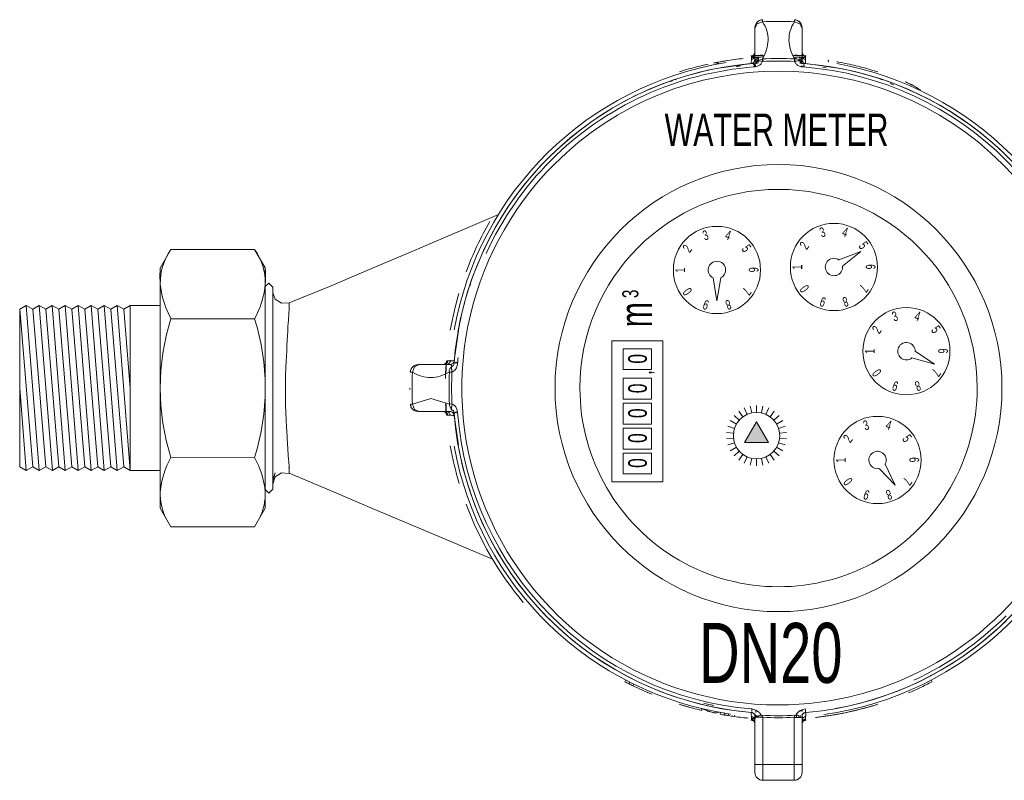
# Model space of a CAD drawing. Header units: millimetres. Extents: x 2339 to 23224, y 1509 to 18979.
# Tile 119 of 124: x 18586 to 18725, y 14653 to 14761. Entities that reach past the tile are written whole.
import ezdxf

# ---------------------------------------------------------------- set-up
doc = ezdxf.new("R2010")
doc.units = ezdxf.units.MM
doc.set_wipeout_variables(frame=1)
doc.layers.get('0').update_dxf_attribs({"lineweight": 0})
doc.styles.add('DISOCP', font='disocp.shx', dxfattribs={"width": 0.6})

# ---------------------------------------------------------------- blocks, each defined once
blk = doc.blocks.new('*U338')
blk.add_line((0, -0.45), (0, 0.45))
blk = doc.blocks.new('*U339')
at = {"lineweight": -2}
for p, rotation in [((-3.51, -2.73), 12.00000000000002), ((-2.09, -2.73), 348.0000000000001), ((-5.34, -3.79), 48.00000000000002), ((-4.81, -3.31), 36), ((-4.19, -2.95), 24), ((-1.42, -2.95), 336.0000000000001), ((-0.8, -3.31), 324.0000000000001), ((-0.27, -3.79), 312), ((-6.05, -5.01), 72), ((-5.76, -4.36), 60.00000000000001), ((0.15, -4.36), 300.0000000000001), ((0.44, -5.01), 288), ((-6.19, -5.71), 84.00000000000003), ((0.59, -5.71), 276.0000000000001), ((-6.19, -6.42), 96), ((-6.05, -7.12), 108), ((0.44, -7.12), 252.0000000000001), ((0.59, -6.42), 264), ((-5.76, -7.77), 120), ((-5.34, -8.35), 132), ((-4.81, -8.83), 144), ((-4.19, -9.18), 156), ((-1.42, -9.18), 204), ((-0.8, -8.83), 216), ((-0.27, -8.35), 228.0000000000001), ((0.15, -7.77), 240), ((-3.51, -9.4), 168.0000000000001), ((-2.8, -9.48), 180), ((-2.09, -9.4), 192)]:
    blk.add_blockref('*U338', p, dxfattribs=dict(at, rotation=rotation))
blk.add_blockref('*U338', (-2.8, -2.66), dxfattribs=at)
blk = doc.blocks.new('*U337')
blk.add_wipeout([(-66.82, -18.15), (-77.48, -18.15), (-78.85, -15.78), (-78.85, -11), (-96.74, -11.02), (-96.77, 10.05), (-78.85, 10.04), (-78.85, 14.82), (-77.48, 17.19), (-66.83, 17.19), (-65.46, 14.83), (-65.46, 12.47), (-65.01, 12.91), (-64.5, 12.4), (-64.5, 11.96), (-64.34, 11.75), (-64.07, 11.22), (-63.61, 10.91), (-63.13, 10.77), (-62.52, 10.84), (-62.1, 10.88), (-35.73, 22.11), (-32.85, 26.2), (-31.13, 28.22), (-29.01, 30.4), (-26.57, 32.55), (-24.25, 34.31), (-21.61, 36.03), (-18.25, 37.85), (-15.97, 38.86), (-13.97, 39.63), (-12.42, 40.38), (-8.99, 41.28), (-7.81, 41.44), (-4.52, 42.01), (-3, 42.65), (-2.96, 46.22), (-2.13, 46.94), (2.05, 46.95), (2.72, 46.65), (3, 45.89), (3.04, 42.49), (7.67, 41.55), (16.17, 39.04), (25.38, 33.48), (31.36, 27.97), (32.56, 27.32), (34.99, 24.12), (78.09, 10.98), (79.04, 11.03), (79.69, 11.52), (80, 12.18), (80.25, 13.14), (80.51, 13.39), (80.95, 15.3), (82.32, 17.67), (92.98, 17.67), (94.35, 15.31), (94.35, 10.52), (112.24, 10.53), (112.26, -10.52), (94.35, -10.53), (94.35, -15.3), (92.98, -17.67), (82.33, -17.67), (80.96, -15.3), (80.96, -12.94), (80.51, -13.39), (80, -12.88), (79.97, -12.18), (79.83, -11.75), (79.2, -11.12), (78.59, -10.94), (78.09, -10.98), (37, -23.3), (33.91, -24.71), (32.04, -27.18), (30.4, -29.01), (28.83, -30.56), (27.33, -31.92), (24.73, -33.97), (22.6, -35.42), (20.22, -36.83), (18.46, -37.74), (16.13, -38.8), (11.55, -40.64), (8, -41.49), (5.76, -41.62), (3.53, -42.35), (3.53, -42.35), (3.02, -42.68), (3, -49), (2.71, -49.71), (2, -50), (-2, -50), (-2.71, -49.71), (-3, -48.8), (-3.01, -42.6), (-3.46, -42.22), (-4.24, -42.04), (-7.34, -41.61), (-10.14, -41.02), (-12.66, -40.31), (-16.15, -39.04), (-19.58, -37.44), (-23.28, -34.98), (-25.7, -33.24), (-27.97, -31.35), (-29.51, -29.91), (-32.56, -27.32), (-36.48, -21.8), (-62.38, -10.89), (-63.38, -10.81), (-64.19, -11.29), (-64.5, -11.96), (-64.5, -13.36), (-65.01, -13.87), (-65.46, -13.42), (-65.45, -15.78)])
h = blk.add_hatch(color=256)
h.dxf.hatch_style = 1
h.paths.add_polyline_path([(-1.27, -6.95), (-2.8, -4.29), (-4.34, -6.95)])
for p, q in [((2.05, 46.94), (2.05, 46.95)), ((-3, 42.7), (-3, 45.25)), ((-3, 42.65), (-3, 45.25)), ((3, 45.25), (3, 42.7)), ((3, 45.25), (3, 42.65)), ((-8.23, 41.44), (-8, 41.46)), ((-8, 41.46), (-8.22, 41.44)), ((-2.87, 42.15), (-2.95, 41.25)), ((-2.87, 42.15), (-2.55, 42.17)), ((-2.66, 42.17), (-2.75, 41.35)), ((-2.66, 42.17), (-2.55, 42.17)), ((-2.55, 42.17), (-2.61, 41.43)), ((-2.04, 41.96), (-2.03, 41.65)), ((-1.95, 41.84), (-1.95, 41.65)), ((2.04, 41.96), (2.03, 41.65)), ((2.13, 41.46), (2.09, 42.2)), ((2.72, 42.16), (2.78, 41.36)), ((2.72, 42.16), (2.87, 42.15)), ((2.87, 42.15), (2.94, 41.31)), ((-7.29, 40.81), (-3.48, 41.36)), ((-2.95, 41.16), (-2.97, 40.96)), ((2.96, 41.11), (2.98, 40.92)), ((3.5, 41.36), (7.33, 40.8)), ((3.5, 41.36), (7.3, 40.81)), ((6.09, 40.84), (5.65, 40.87)), ((-13.02, 39.37), (-13.2, 39.31)), ((-13.2, 39.31), (-12.99, 39.37)), ((13, 39.37), (13.21, 39.3)), ((13.02, 39.37), (13.22, 39.3)), ((-78.85, 15.3), (-77.48, 17.67)), ((-66.83, 17.67), (-77.48, 17.67)), ((-65.46, 15.31), (-66.83, 17.67)), ((7.7, 16.35), (10.49, 17.4)), ((8.18, 15.52), (10.49, 17.4)), ((-65.46, 15.31), (-65.46, 13.39)), ((-8.33, 14.05), (-7.85, 11.1)), ((-7.37, 14.05), (-7.85, 11.1)), ((-78.85, -15.3), (-78.85, 13.25)), ((-65.46, 12.95), (-65.01, 13.39)), ((-65.46, 13.39), (-65.46, 12.68)), ((-65.45, -15.3), (-65.46, 13.26)), ((-65.46, 12.68), (-65.46, -12.67)), ((-64.5, 12.88), (-65.01, 13.39)), ((-64.5, 12.88), (-64.5, 0.48)), ((-64.5, 12.88), (-64.5, 12.44)), ((-39.3, 13.22), (-39.37, 13.02)), ((-39.37, 13), (-39.3, 13.21)), ((-64.5, 12.44), (-64.5, -11.48)), ((-95.93, 10.52), (-96.76, 10.04)), ((-95.93, 10.52), (-95.1, 10.04)), ((-95.93, 10.52), (-94.27, -10.52)), ((-94.27, 10.52), (-95.1, 10.04)), ((-94.27, 10.52), (-93.44, 10.04)), ((-94.27, 10.52), (-92.61, -10.52)), ((-92.62, 10.52), (-93.44, 10.04)), ((-92.62, 10.52), (-91.79, 10.04)), ((-92.62, 10.52), (-90.96, -10.52)), ((-90.96, 10.52), (-91.79, 10.04)), ((-90.96, 10.52), (-90.13, 10.04)), ((-90.96, 10.52), (-89.3, -10.52)), ((-89.3, 10.52), (-90.13, 10.04)), ((-89.3, 10.52), (-88.47, 10.04)), ((-89.3, 10.52), (-87.64, -10.52)), ((-87.65, 10.52), (-88.47, 10.04)), ((-87.65, 10.52), (-86.82, 10.04)), ((-87.65, 10.52), (-85.99, -10.52)), ((-85.99, 10.52), (-86.82, 10.04)), ((-85.99, 10.52), (-85.16, 10.04)), ((-85.99, 10.52), (-84.33, -10.52)), ((-84.33, 10.52), (-85.16, 10.04)), ((-84.33, 10.52), (-83.5, 10.04)), ((-84.33, 10.52), (-82.67, -10.52)), ((-82.68, 10.52), (-83.5, 10.04)), ((-82.68, 10.52), (-82.67, -10.52)), ((-78.85, 10.52), (-82.68, 10.52)), ((-79.81, 10.52), (-82.68, 10.52)), ((-96.75, -10.05), (-96.76, 10.04)), ((-95.1, -10.04), (-96.76, 10.04)), ((-93.44, -10.04), (-95.1, 10.04)), ((-91.78, -10.04), (-93.44, 10.04)), ((-90.13, -10.04), (-91.79, 10.04)), ((-88.47, -10.04), (-90.13, 10.04)), ((-86.81, -10.04), (-88.47, 10.04)), ((-85.16, -10.04), (-86.82, 10.04)), ((-83.5, -10.04), (-85.16, 10.04)), ((-82.67, 0), (-83.5, 10.04)), ((-77.48, 8.84), (-66.82, 8.84)), ((-65.45, -15.3), (-65.46, 8.84)), ((-62.65, 6.06), (-62.62, 6.67)), ((-40.8, 7.33), (-41.36, 3.5)), ((-41.36, 3.5), (-40.81, 7.3)), ((17.02, 3.85), (19.89, 3.04)), ((17.42, 4.71), (19.89, 3.04)), ((-62.83, 2.67), (-62.79, 3.38)), ((-45.25, 3), (-42.7, 3)), ((-42.65, 3), (-45.25, 3)), ((-41.38, 3.17), (-41.34, 3.22)), ((-41.96, 2.04), (-41.65, 2.03)), ((-65.46, 0), (-65.45, -15.3)), ((-64.5, 0.48), (-64.5, -12.88)), ((-96.76, 0), (-95.93, -10.52)), ((-41.96, -2.04), (-41.65, -2.03)), ((-42.7, -3), (-45.25, -3)), ((-42.65, -3), (-45.25, -3)), ((-40.81, -7.29), (-41.36, -3.48)), ((-2.8, -4.29), (-4.34, -6.95)), ((-1.27, -6.95), (-2.8, -4.29)), ((-4.34, -6.95), (-1.27, -6.95)), ((-95.93, -10.52), (-96.75, -10.05)), ((-95.93, -10.52), (-95.1, -10.04)), ((-94.27, -10.52), (-95.1, -10.04)), ((-94.27, -10.52), (-93.44, -10.04)), ((-92.61, -10.52), (-93.44, -10.04)), ((-92.61, -10.52), (-91.78, -10.04)), ((-90.96, -10.52), (-91.78, -10.04)), ((-90.96, -10.52), (-90.13, -10.04)), ((-89.3, -10.52), (-90.13, -10.04)), ((-89.3, -10.52), (-88.47, -10.04)), ((-87.64, -10.52), (-88.47, -10.04)), ((-87.64, -10.52), (-86.81, -10.04)), ((-85.99, -10.52), (-86.81, -10.04)), ((-85.99, -10.52), (-85.16, -10.04)), ((-84.33, -10.52), (-85.16, -10.04)), ((-84.33, -10.52), (-83.5, -10.04)), ((-82.67, -10.52), (-83.5, -10.04)), ((-77.48, -8.84), (-66.82, -8.83)), ((13.6, -9.72), (14.89, -12.4)), ((-78.85, -10.52), (-82.67, -10.52)), ((-79.8, -10.52), (-82.67, -10.52)), ((-64.5, -11.71), (-64.19, -10.81)), ((-64.19, -10.87), (-64.5, -11.78)), ((-62.42, -10.88), (-63.38, -10.81)), ((12.82, -10.27), (14.89, -12.4)), ((-64.5, -12.88), (-64.5, -11.48)), ((-65.46, -13.39), (-65.46, -12.67)), ((-65.46, -12.94), (-65.01, -13.39)), ((-65.45, -15.3), (-65.46, -13.39)), ((-64.5, -12.88), (-65.01, -13.39)), ((-39.31, -13.2), (-39.39, -12.94)), ((-39.38, -12.97), (-39.31, -13.2)), ((-78.85, -15.3), (-77.48, -17.67)), ((-65.45, -15.3), (-66.82, -17.67)), ((-77.48, -17.67), (-66.82, -17.67)), ((-35.35, -21.74), (-35.46, -21.57)), ((-19.58, -37.44), (-19.48, -37.19)), ((-19.06, -37.71), (-18.96, -37.48)), ((19.58, -37.44), (19.48, -37.19)), ((-18.55, -37.96), (-18.47, -37.76)), ((-9.84, -41.09), (-9.77, -40.87)), ((-9.78, -40.89), (-8.26, -41.39)), ((-9.11, -41.19), (-8.31, -41.37)), ((-8.31, -41.37), (-8.31, -41.36)), ((-7.43, -41.59), (-7.4, -41.34)), ((-3.39, -41.24), (-3.42, -40.91)), ((-6.9, -41.68), (-6.88, -41.44)), ((-6.4, -41.76), (-6.38, -41.54)), ((-5.64, -41.87), (-5.62, -41.69)), ((-3, -48), (-3, -42)), ((-2.31, -41.98), (-2.59, -41.97)), ((-2, -41.97), (-2.3, -41.98)), ((-2.08, -42), (-2.08, -41.71)), ((-2, -42), (-2, -48)), ((2, -48), (2, -42)), ((2, -42), (3, -42)), ((2.3, -42), (2.32, -41.54)), ((2.71, -41.96), (2.82, -41.95)), ((2.87, -41.95), (3, -41.92)), ((3, -48), (3, -41.92)), ((3, -42), (3, -48)), ((5.26, -41.92), (5.25, -41.87)), ((-3, -48), (-3, -49)), ((-2, -48), (-3, -48)), ((-2, -48), (-2, -50)), ((-2, -48), (2, -48)), ((2, -50), (2, -48)), ((2, -48), (3, -48)), ((3, -49), (3, -48)), ((-2, -50), (2, -50))]:
    blk.add_line(p, q)
at = {"flags": 128}
for points in [[(-2.05, 46.95), (-2.22, 46.92), (-2.38, 46.87), (-2.51, 46.81), (-2.72, 46.65), (-2.84, 46.49), (-2.96, 46.22), (-3, 45.96)], [(-3, 45.96), (-2.95, 46.26), (-2.82, 46.53), (-2.61, 46.75), (-2.34, 46.89), (-2.05, 46.95)], [(-3, 45.83), (-2.72, 46.43), (-2.04, 46.69)], [(2.04, 46.69), (2.04, 46.78), (2.04, 46.86), (2.04, 46.91)], [(3, 45.83), (2.72, 46.43), (2.04, 46.69)], [(3, 45.96), (2.98, 46.14), (2.93, 46.3), (2.87, 46.43), (2.72, 46.65), (2.57, 46.78), (2.44, 46.85), (2.23, 46.92), (2.05, 46.95)], [(2.05, 46.95), (2.34, 46.89), (2.61, 46.75), (2.82, 46.53), (2.95, 46.26), (3, 45.96)], [(-3, 45.83), (-3, 45.87), (-3, 45.91), (-3, 45.94), (-3, 45.95), (-3, 45.96)], [(-3, 45.83), (-3, 45.01), (-3, 44.22), (-3, 43.44), (-3, 42.66), (-3, 41.86)], [(3, 41.85), (3, 42.6), (3, 43.37), (3, 44.16), (3, 44.97), (3, 45.83)], [(-3.49, 41.37), (-3.48, 41.52), (-3.47, 41.66), (-3.46, 41.77), (-3.46, 41.85), (-3.45, 41.88)], [(-3.02, 42.68), (-3.13, 42.47), (-3.46, 42.31)], [(-3.46, 42.31), (-3.46, 42.27), (-3.46, 42.24), (-3.46, 42.21), (-3.46, 42.18)], [(-3.46, 42.18), (-3.46, 42.11), (-3.46, 42.05), (-3.46, 41.99), (-3.46, 41.93), (-3.46, 41.87)], [(-3.45, 41.36), (-3.31, 41.39), (-3.18, 41.47), (-3.09, 41.57), (-3.02, 41.7), (-3.01, 41.85)], [(-3, 41.84), (-3.15, 41.5), (-3.44, 41.36)], [(-3.04, 42.49), (-3.02, 42.54), (-3.01, 42.64)], [(-3, 42.37), (-3, 42.43), (-3, 42.48), (-3, 42.54), (-3, 42.59), (-3, 42.65)], [(-2.8, 41.62), (-2.63, 41.71), (-2.46, 41.7), (-2.26, 41.65), (-2.03, 41.64)], [(-2.04, 41.96), (-2.31, 41.85), (-2.58, 41.76), (-2.79, 41.62)], [(2.03, 41.64), (2.26, 41.65), (2.46, 41.7), (2.64, 41.71), (2.8, 41.62)], [(3, 42.65), (3, 42.59), (3, 42.54), (3, 42.48), (3, 42.43), (3, 42.37)], [(3.01, 41.85), (3.03, 41.7), (3.09, 41.57), (3.18, 41.47), (3.31, 41.39), (3.45, 41.36)], [(3.46, 42.31), (3.13, 42.47), (3.02, 42.68)], [(3.04, 42.49), (3.13, 42.33), (3.45, 42.18)], [(3.42, 41.89), (3.34, 41.91), (3.16, 42.01)], [(3.45, 41.88), (3.46, 41.85), (3.45, 41.78), (3.45, 41.66), (3.45, 41.52), (3.45, 41.37)], [(3.46, 42.18), (3.46, 42.22), (3.46, 42.26), (3.46, 42.31)], [(3.46, 41.87), (3.46, 41.93), (3.46, 41.99), (3.46, 42.05), (3.46, 42.11), (3.46, 42.18)], [(-41.38, 3.17), (-41.22, 4.82), (-40.99, 6.46), (-40.7, 8.1), (-40.35, 9.72), (-39.93, 11.32), (-39.44, 12.91), (-38.89, 14.48), (-38.28, 16.02), (-37.61, 17.54), (-36.88, 19.03), (-36.09, 20.49), (-35.24, 21.92), (-34.34, 23.31), (-33.38, 24.66), (-32.36, 25.98), (-31.3, 27.25), (-30.18, 28.48), (-29.02, 29.66), (-27.81, 30.8), (-26.56, 31.89), (-25.26, 32.93), (-23.92, 33.91), (-22.55, 34.84), (-21.14, 35.71), (-19.69, 36.53), (-18.22, 37.29), (-16.71, 37.99), (-15.18, 38.62), (-13.62, 39.2), (-12.04, 39.71), (-10.45, 40.16), (-8.83, 40.55), (-7.2, 40.87), (-5.56, 41.13), (-3.91, 41.32), (-3.17, 41.38)], [(3.17, 41.38), (4.82, 41.22), (6.46, 40.99), (8.1, 40.7), (9.72, 40.35), (11.32, 39.93), (12.91, 39.44), (14.48, 38.89), (16.02, 38.28), (17.54, 37.61), (19.03, 36.88), (20.49, 36.09), (21.92, 35.24), (23.31, 34.34), (24.66, 33.38), (25.98, 32.36), (27.25, 31.3), (28.48, 30.18), (29.66, 29.02), (30.8, 27.81), (31.89, 26.56), (32.93, 25.26), (33.91, 23.92), (34.84, 22.55)], [(-62.41, 10.88), (-57.06, 13.02), (-51.7, 15.31), (-46.34, 17.59), (-35.73, 22.11)], [(-64.5, 12.15), (-64.19, 11.35), (-63.38, 10.81), (-62.42, 10.88)], [(-62.62, 6.67), (-62.59, 7.26), (-62.56, 7.81), (-62.52, 8.33)], [(-62.79, 3.38), (-62.76, 4.08), (-62.72, 4.76), (-62.69, 5.42), (-62.65, 6.06)], [(-45.96, 3), (-46.14, 2.98), (-46.3, 2.93), (-46.43, 2.87), (-46.65, 2.72), (-46.78, 2.57), (-46.85, 2.44), (-46.92, 2.23), (-46.95, 2.05)], [(-45.83, 3), (-46.43, 2.72), (-46.69, 2.04)], [(-41.86, 3), (-42.61, 3), (-43.37, 3), (-44.16, 3), (-44.98, 3), (-45.83, 3)], [(-42.31, 3.46), (-42.47, 3.13), (-42.68, 3.02)], [(-42.65, 3), (-42.59, 3), (-42.54, 3), (-42.48, 3), (-42.43, 3), (-42.37, 3)], [(-42.18, 3.46), (-42.19, 3.46), (-42.2, 3.46), (-42.22, 3.46), (-42.23, 3.46), (-42.25, 3.46), (-42.26, 3.46), (-42.28, 3.46), (-42.29, 3.46), (-42.31, 3.46)], [(-41.87, 3.46), (-41.93, 3.46), (-41.99, 3.46), (-42.05, 3.46), (-42.11, 3.46), (-42.18, 3.46)], [(-41.89, 3.42), (-41.91, 3.34), (-42.01, 3.16)], [(-41.85, 3.01), (-41.52, 3.13), (-41.36, 3.45)], [(-41.37, 3.42), (-41.55, 3.11), (-41.85, 3.01)], [(-41.24, 3.17), (-41.1, 3.28), (-40.94, 3.13)], [(-62.8, -3.78), (-62.82, -3.46), (-62.83, -3.15), (-62.84, -2.83), (-62.86, -2.52), (-62.87, -2.2), (-62.87, -1.87), (-62.88, -1.55), (-62.89, -1.23), (-62.89, -0.9), (-62.89, -0.58)], [(-46.95, -2.05), (-46.92, -2.22), (-46.87, -2.38), (-46.81, -2.51), (-46.65, -2.72), (-46.49, -2.84), (-46.22, -2.96), (-45.96, -3)], [(-45.96, -3), (-46.26, -2.95), (-46.53, -2.82), (-46.75, -2.61), (-46.89, -2.34), (-46.95, -2.05)], [(-46.69, -2.04), (-44.35, -1.33), (-41.96, -2.05)], [(-45.83, -3), (-46.43, -2.72), (-46.69, -2.04)], [(-41.96, -2.04), (-41.94, -2.22), (-41.89, -2.39), (-41.82, -2.54), (-41.73, -2.68), (-41.62, -2.8)], [(-41.62, -2.8), (-41.71, -2.63), (-41.7, -2.46), (-41.65, -2.26), (-41.64, -2.03)], [(-45.83, -3), (-45.01, -3), (-44.22, -3), (-43.44, -3), (-42.66, -3), (-41.86, -3)], [(-42.68, -3.02), (-42.47, -3.13), (-42.31, -3.46)], [(-42.37, -3), (-42.43, -3), (-42.48, -3), (-42.54, -3), (-42.59, -3), (-42.65, -3)], [(-42.49, -3.04), (-42.54, -3.02), (-42.64, -3.01)], [(-42.36, -3.01), (-42.33, -3.01), (-42.26, -3.01), (-42.16, -3.01), (-42.02, -3.01), (-41.85, -3.01)], [(-41.88, -3.45), (-41.92, -3.31), (-41.99, -3.18), (-42.09, -3.09), (-42.22, -3.03), (-42.36, -3.01)], [(-42.31, -3.46), (-42.27, -3.46), (-42.24, -3.46), (-42.21, -3.46), (-42.18, -3.46)], [(-42.18, -3.46), (-42.11, -3.46), (-42.05, -3.46), (-41.99, -3.46), (-41.93, -3.46), (-41.87, -3.46)], [(-41.36, -3.45), (-41.39, -3.31), (-41.47, -3.18), (-41.57, -3.09), (-41.7, -3.02), (-41.85, -3.01)], [(-3.46, -41.36), (-5.11, -41.18), (-6.75, -40.95), (-8.38, -40.64), (-10, -40.28), (-11.61, -39.84), (-13.19, -39.35), (-14.75, -38.79), (-16.29, -38.17), (-17.81, -37.49), (-19.29, -36.74), (-20.74, -35.94), (-22.16, -35.09), (-23.55, -34.17), (-24.9, -33.2), (-26.21, -32.18), (-27.47, -31.11), (-28.69, -29.98), (-29.87, -28.81), (-31, -27.59), (-32.08, -26.33), (-33.1, -25.03), (-34.08, -23.68), (-35, -22.3), (-35.86, -20.89), (-36.67, -19.43), (-37.42, -17.95), (-38.1, -16.44), (-38.73, -14.91), (-39.3, -13.34), (-39.8, -11.76), (-40.24, -10.16), (-40.61, -8.54), (-40.92, -6.91), (-41.16, -5.27), (-41.34, -3.62), (-41.38, -3.17)], [(29.02, -29.66), (27.81, -30.8), (26.56, -31.89), (25.26, -32.93), (23.92, -33.91), (22.55, -34.84), (21.14, -35.71), (19.69, -36.53), (18.22, -37.29), (16.71, -37.99), (15.18, -38.62), (13.62, -39.2), (12.04, -39.71), (10.45, -40.16), (8.83, -40.55), (7.2, -40.87), (5.56, -41.13), (3.91, -41.32), (3.46, -41.36)], [(-64.5, -12.24), (-64.19, -11.33), (-63.38, -10.8)], [(-62.41, -10.86), (-57.05, -13.12), (-51.69, -15.39), (-46.33, -17.65), (-40.97, -19.91), (-36.48, -21.8)], [(3.42, -40.91), (3.43, -41.06), (3.44, -41.19), (3.45, -41.28), (3.46, -41.33)], [(-3.46, -41.87), (-3.46, -41.93), (-3.46, -41.99), (-3.46, -42.05), (-3.46, -42.11), (-3.46, -42.18)], [(-3.46, -42.18), (-3.46, -42.19), (-3.46, -42.21), (-3.46, -42.23), (-3.46, -42.25), (-3.46, -42.27), (-3.46, -42.29), (-3.46, -42.31)], [(-3.01, -42.69), (-3.13, -42.47), (-3.46, -42.31)], [(-3.42, -41.89), (-3.34, -41.91), (-3.16, -42.01)], [(-3, -41.85), (-3, -41.8), (-3.01, -41.75), (-3.02, -41.7), (-3.03, -41.66), (-3.05, -41.62)], [(-3.01, -42.64), (-3.02, -42.54), (-3.04, -42.49)], [(-2.01, -41.95), (-2.71, -41.92), (-3, -41.85)], [(-2.59, -41.97), (-2.81, -41.96), (-2.94, -41.95), (-3, -41.92)], [(2.01, -41.95), (2.02, -41.9), (2.05, -41.85), (2.09, -41.8), (2.14, -41.75), (2.21, -41.71)], [(3.05, -41.62), (3.03, -41.66), (3.01, -41.71), (3, -41.75), (3, -41.8), (3, -41.85)], [(3.02, -42.68), (3.13, -42.47), (3.46, -42.31)], [(3.45, -42.18), (3.35, -42.2), (3.24, -42.25), (3.15, -42.31), (3.08, -42.4), (3.04, -42.49)], [(3.46, -42.18), (3.46, -42.11), (3.46, -42.05), (3.46, -41.99), (3.46, -41.93), (3.46, -41.87)], [(3.46, -42.31), (3.46, -42.27), (3.46, -42.24), (3.46, -42.21), (3.46, -42.18)], [(-3, -49), (-3, -49), (-3, -49), (-3, -48.99), (-3, -48.99), (-3, -48.98), (-3, -48.97), (-3, -48.96), (-3, -48.95), (-3, -48.94), (-3, -48.92), (-3, -48.9), (-3, -48.89), (-3, -48.87), (-3, -48.85), (-3, -48.83), (-3, -48.8), (-3, -48.78), (-3, -48.75), (-3, -48.72), (-3, -48.7), (-3, -48.67), (-3, -48.64), (-3, -48.61), (-3, -48.57), (-3, -48.54), (-3, -48.51), (-3, -48.47), (-3, -48.44), (-3, -48.4), (-3, -48.36), (-3, -48.32), (-3, -48.29), (-3, -48.25), (-3, -48.21), (-3, -48.17), (-3, -48.13), (-3, -48.09), (-3, -48.05), (-3, -48.01), (-3, -48)], [(3, -48), (3, -48.04), (3, -48.08), (3, -48.12), (3, -48.16), (3, -48.2), (3, -48.24), (3, -48.28), (3, -48.31), (3, -48.35), (3, -48.39), (3, -48.43), (3, -48.46), (3, -48.5), (3, -48.53), (3, -48.56), (3, -48.6), (3, -48.63), (3, -48.66), (3, -48.69), (3, -48.72), (3, -48.74), (3, -48.77), (3, -48.8), (3, -48.82), (3, -48.84), (3, -48.86), (3, -48.88), (3, -48.9), (3, -48.92), (3, -48.93), (3, -48.95), (3, -48.96), (3, -48.97), (3, -48.98), (3, -48.99), (3, -48.99), (3, -49), (3, -49), (3, -49)]]:
    blk.add_lwpolyline(points, dxfattribs=at)
for points in [[(-14.76, -11.96), (-21.24, -11.96), (-21.24, 6.04), (-14.76, 6.04)], [(-19.82, 2.35), (-16.18, 2.35), (-16.18, 5.01), (-19.82, 5.01)], [(-19.82, -1.42), (-16.18, -1.42), (-16.18, 1.24), (-19.82, 1.24)], [(-19.82, -4.59), (-16.18, -4.59), (-16.18, -1.93), (-19.82, -1.93)], [(-19.82, -7.77), (-16.18, -7.77), (-16.18, -5.1), (-19.82, -5.1)], [(-19.82, -10.94), (-16.18, -10.94), (-16.18, -8.28), (-19.82, -8.28)]]:
    blk.add_lwpolyline(points, close=True)
for centre, radius in [((0, 0), 28.5), ((-7.85, 15.05), 5.56), ((7.07, 15.43), 5.56), ((16.31, 4.7), 5.56), ((-2.8, -6.07), 2.96), ((12.63, -9.17), 5.56)]:
    blk.add_circle(centre, radius)
for centre, radius, start, end in [((0, 0), 46.74, 87.501, 92.499), ((0, 0), 42.02, 99.1702, 169.8234), ((0, 0), 42.25, 97.5769, 100.9196), ((0, 0), 42.25, 99.4021, 100.9196), ((0, 0), 42.25, 96.1421, 97.5759), ((0, 0), 42.5, 92.7323, 94.759), ((0, 0), 42.45, 92.5805, 94.6744), ((0, 0), 42.25, 93.9267, 94.6967), ((0, 0), 42.01, 87.2135, 92.7865), ((0, 0), 41.69, 87.2135, 92.7865), ((0, 0), 42.45, 85.3256, 87.4195), ((0, 0), 42.5, 85.2392, 87.2672), ((0, 0), 42.25, 85.3035, 86.3135), ((0, 0), 42.25, 79.5432, 79.8807), ((0, 0), 42.25, 78.0198, 79.5423), ((0, 0), 41.5, 94.3752, 170.1023), ((0, 0), 41.05, 94.3752, 135), ((0, 0), 40.39, 315, 135), ((0, 0), 41.05, 4.3752, 85.6248), ((0, 0), 41.5, 9.8978, 80.1022), ((0, 0), 42.02, 10.1818, 79.8234), ((0, 0), 42.25, 76.4957, 78.018), ((0, 0), 42.25, 74.9716, 76.4937), ((0, 0), 42.25, 73.4476, 74.9694), ((0, 0), 42.25, 72.5625, 73.445), ((0, 0), 42.25, 67.0679, 67.5042), ((0, 0), 41.05, 135, 155.3124), ((0, 0), 40.39, 135, 270), ((0, 0), 25.33, 0.0001, 180.0001), ((0, 0), 42.5, 150, 159.5867), ((-71.39, 13.37), 7.46, 144.7472, 180.8823), ((-72.91, 13.37), 7.46, 359.1314, 35.2665), ((7.07, 15.43), 1.11, 53.3815, 4.5788), ((-67.71, 14.28), 11.18, 174.7472, 209.1314), ((-76.59, 14.28), 11.18, 330.8823, 5.2665), ((-7.85, 15.05), 1.11, 293.3815, 244.5788), ((0, 0), 42.5, 163.5315, 170), ((-49.61, 0), 29.24, 162.4189, 197.5948), ((-94.7, 0), 29.24, 342.4189, 17.5948), ((16.31, 4.7), 1.11, 358.3815, 309.5788), ((0, 0), 41.05, 174.5807, 175.6248), ((-45.96, 2), 1, 90, 177.5081), ((0, 0), 42.5, 175.3039, 178.3781), ((0, 0), 42.45, 175.3256, 177.4049), ((0, 0), 42.02, 175.1211, 175.278), ((0, 0), 46.74, 177.501, 182.499), ((0, 0), 42.01, 177.2135, 182.7865), ((0, 0), 41.69, 177.2135, 182.7865), ((0, 0), 47, 180, 180.2341), ((0, 0), 25.33, 180.0001, 0.0001), ((0, 0), 42.5, 182.7513, 184.68), ((0, 0), 42.45, 182.5951, 184.6744), ((0, 0), 41.5, 184.3752, 265.2198), ((0, 0), 41.05, 184.3752, 265.2198), ((0, 0), 42.5, 190, 196.649), ((0, 0), 42.02, 190.1766, 261.599), ((0, 0), 42.02, 277.877, 349.8234), ((0, 0), 41.5, 280.0546, 350.1023), ((12.63, -9.17), 1.11, 328.3815, 279.5788), ((-67.71, -14.28), 11.18, 150.8823, 174.7472), ((-76.59, -14.28), 11.18, 5.2665, 29.1314), ((-71.39, -13.37), 7.46, 179.1314, 204.7472), ((-72.91, -13.37), 7.46, 335.2665, 0.8823), ((0, 0), 42.5, 200.3929, 220), ((0, 0), 40.39, 285, 315), ((0, 0), 41.05, 294.8901, 315), ((0, 0), 42.25, 245.0984, 246.6405), ((0, 0), 42.25, 293.1083, 295.2512), ((0, 0), 40.39, 270, 284.8671), ((0, 0), 42.25, 252.5641, 252.8817), ((0, 0), 42.25, 254.9968, 256.5288), ((0, 0), 42.25, 281.8139, 284.0264), ((0, 0), 42.25, 262.3252, 263.7329), ((0, 0), 42.5, 265.2392, 265.6805), ((0, 0), 42.45, 265.3256, 265.7627), ((0, 0), 41.77, 266.9766, 273.0234), ((0, 0), 42.02, 267.2688, 272.7312), ((0, 0), 42.45, 274.0533, 274.6744), ((0, 0), 42.5, 274.1277, 274.759), ((-2, -49), 1, 180, 270), ((2, -49), 1, 270, 0)]:
    blk.add_arc(centre, radius, start, end)
at = {"extrusion": (0, 0, -1)}
for centre, major_axis, ratio, start_param, end_param in [((-3.5, 42.67), (0.5, 0), 0.999402, 0.351981, 1.489022), ((-4.41, -32.82), (9.77, 74.73), 0.74033, 6.141459, 6.151792), ((4.41, -32.79), (9.76, -74.69), 0.740151, 3.275133, 3.286229), ((-42.67, -3.5), (0, -0.5), 0.999402, 3.493573, 4.630615), ((0, 0), (41.1, 9.78), 1, 1.513559, 1.679533), ((0, 0), (41.23, 9.21), 1, 1.556897, 1.570804), ((0, 0), (41.23, 9.21), 1, 1.491324, 1.519387), ((-0.23, 56.85), (0.23, -99.09), 0.645673, 0.100139, 0.108036)]:
    blk.add_ellipse(centre, major_axis=major_axis, ratio=ratio, start_param=start_param, end_param=end_param, dxfattribs=at)
for points, knots in [([(-2.04, 46.69), (-2.04, 46.76), (-2.04, 46.9), (-2.04, 46.96), (-2.04, 46.96)], [0, 0, 0, 0, 0.4, 0.9997536, 0.9997536, 0.9997536, 0.9997536]), ([(3, 45.83), (3, 45.86), (3, 45.93), (3, 45.96), (3, 45.96)], [0, 0, 0, 0, 0.4, 0.9996891, 0.9996891, 0.9996891, 0.9996891]), ([(3, 42.7), (3.01, 42.63), (3.02, 42.54), (3.03, 42.5), (3.03, 42.5)], [0.0000075, 0.0000075, 0.0000075, 0.0000075, 0.5, 1, 1, 1, 1]), ([(-3.01, 41.85), (-3.01, 41.8), (-3.02, 41.71), (-3.09, 41.56), (-3.25, 41.45), (-3.41, 41.39), (-3.49, 41.37)], [0, 0, 0, 0, 0.2, 0.4, 0.7, 1, 1, 1, 1]), ([(-3.01, 42.37), (-3.01, 42.29), (-3.04, 42.14), (-3.18, 41.96), (-3.35, 41.89), (-3.45, 41.88)], [0, 0, 0, 0, 0.3, 0.6, 1, 1, 1, 1]), ([(-2.8, 41.62), (-2.79, 41.57), (-2.82, 41.49), (-2.95, 41.41), (-3.09, 41.38), (-3.17, 41.38)], [-1, -1, -1, -1, -0.65, -0.3, 0, 0, 0, 0]), ([(-3.13, 40.94), (-3.01, 40.95), (-2.82, 40.98), (-2.58, 41.07), (-2.39, 41.18), (-2.18, 41.36), (-2.07, 41.53), (-2.03, 41.65)], [0, 0, 0, 0, 0.2, 0.35, 0.5, 0.7, 1, 1, 1, 1]), ([(-3, 41.85), (-3, 41.98), (-3, 42.16), (-3, 42.33), (-3, 42.37), (-3, 42.37)], [0, 0, 0, 0, 0.4, 0.7, 1, 1, 1, 1]), ([(2.03, 41.65), (2.05, 41.58), (2.11, 41.48), (2.23, 41.32), (2.38, 41.19), (2.56, 41.08), (2.76, 41), (2.95, 40.96), (3.07, 40.94), (3.13, 40.94)], [0, 0, 0, 0, 0.2, 0.35, 0.5, 0.65, 0.8, 0.9, 1, 1, 1, 1]), ([(2.8, 41.62), (2.75, 41.67), (2.66, 41.77), (2.51, 41.89), (2.35, 41.97), (2.19, 42), (2.09, 41.98), (2.04, 41.96)], [-1, -1, -1, -1, -0.75, -0.5625, -0.375, -0.1875, 0, 0, 0, 0]), ([(2.8, 41.62), (2.79, 41.59), (2.8, 41.51), (2.93, 41.42), (3.09, 41.38), (3.17, 41.38)], [0, 0, 0, 0, 0.3, 0.7, 1, 1, 1, 1]), ([(3.01, 41.85), (3.01, 41.8), (2.98, 41.75), (2.93, 41.69), (2.87, 41.65), (2.83, 41.62), (2.8, 41.61)], [-1, -1, -1, -1, -0.6, -0.4, -0.2, 0, 0, 0, 0]), ([(3, 42.37), (3, 42.37), (3, 42.31), (3, 42.11), (3, 41.95), (3, 41.85)], [0, 0, 0, 0, 0.4, 0.7, 1, 1, 1, 1]), ([(3.01, 42.36), (3.01, 42.31), (3.03, 42.18), (3.11, 42.03), (3.33, 41.89), (3.44, 41.88), (3.45, 41.88)], [0, 0, 0, 0, 0.21875, 0.4375, 0.625, 1, 1, 1, 1]), ([(-8.99, 41.28), (-9.25, 41.23), (-10.26, 41), (-11.27, 40.73), (-12.02, 40.51)], [0.2, 0.2, 0.2, 0.2, 0.4, 1, 1, 1, 1]), ([(3.13, 40.94), (3.19, 40.97), (3.28, 41.04), (3.28, 41.15), (3.19, 41.22), (3.18, 41.24), (3.17, 41.24)], [0, 0, 0, 0, 0.15625, 0.34375, 0.4921875, 0.5, 0.5, 0.5, 0.5]), ([(3.21, 41.34), (3.22, 41.35), (3.21, 41.37), (3.19, 41.38), (3.17, 41.38)], [0.75, 0.75, 0.75, 0.75, 0.8125, 0.9999813, 0.9999813, 0.9999813, 0.9999813]), ([(18.11, 37.97), (18.07, 38), (17.98, 38.07), (17.85, 38.16), (17.72, 38.24), (17.59, 38.33), (17.45, 38.41), (17.27, 38.51), (16.94, 38.69), (16.66, 38.82), (16.46, 38.91)], [0.4, 0.4, 0.4, 0.4, 0.45, 0.5, 0.55, 0.6, 0.65, 0.7, 0.8, 1, 1, 1, 1]), ([(-62.44, 9.73), (-62.43, 9.84), (-62.41, 9.98), (-62.4, 10.15), (-62.4, 10.27), (-62.4, 10.37), (-62.4, 10.47), (-62.39, 10.56), (-62.39, 10.66), (-62.4, 10.71), (-62.42, 10.74)], [0, 0, 0, 0, 0.2, 0.3, 0.4, 0.5, 0.6, 0.7, 0.8, 1, 1, 1, 1]), ([(-62.44, 9.73), (-62.45, 9.57), (-62.47, 9.14), (-62.5, 8.63), (-62.52, 8.33)], [0, 0, 0, 0, 0.444444, 1, 1, 1, 1]), ([(-62.83, 2.67), (-62.83, 2.57), (-62.84, 2.35), (-62.86, 1.92), (-62.88, 1.17), (-62.89, 0.3), (-62.89, -0.36), (-62.89, -0.58)], [0, 0, 0, 0, 0.1, 0.2, 0.4, 0.8, 1, 1, 1, 1]), ([(-45.83, 3), (-45.86, 3), (-45.93, 3), (-45.96, 3), (-45.96, 3)], [0, 0, 0, 0, 0.4, 0.9996891, 0.9996891, 0.9996891, 0.9996891]), ([(-42.7, 3), (-42.63, 3.01), (-42.54, 3.02), (-42.5, 3.03), (-42.5, 3.03)], [0.0000075, 0.0000075, 0.0000075, 0.0000075, 0.5, 1, 1, 1, 1]), ([(-42.18, 3.46), (-42.18, 3.38), (-42.23, 3.25), (-42.37, 3.08), (-42.47, 3.04), (-42.5, 3.03)], [0, 0, 0, 0, 0.25, 0.5, 1, 1, 1, 1]), ([(-41.88, 3.45), (-41.88, 3.44), (-41.89, 3.33), (-42.03, 3.12), (-42.17, 3.04), (-42.3, 3.01), (-42.37, 3.01)], [0, 0, 0, 0, 0.375, 0.5625, 0.75, 1, 1, 1, 1]), ([(-42.37, 3), (-42.37, 3), (-42.31, 3), (-42.11, 3), (-41.95, 3), (-41.85, 3)], [0, 0, 0, 0, 0.4, 0.7, 1, 1, 1, 1]), ([(-41.62, 2.8), (-41.67, 2.75), (-41.77, 2.66), (-41.89, 2.51), (-41.97, 2.35), (-42, 2.19), (-41.98, 2.09), (-41.96, 2.04)], [-1, -1, -1, -1, -0.75, -0.5625, -0.375, -0.1875, 0, 0, 0, 0]), ([(-41.37, 3.5), (-41.47, 3.49), (-41.73, 3.47), (-41.87, 3.46), (-41.87, 3.46)], [0, 0, 0, 0, 0.4, 1, 1, 1, 1]), ([(-41.62, 2.79), (-41.64, 2.84), (-41.68, 2.9), (-41.74, 2.95), (-41.8, 2.98), (-41.83, 3), (-41.86, 3)], [-1, -1, -1, -1, -0.6, -0.4, -0.2, 0, 0, 0, 0]), ([(-41.62, 2.8), (-41.65, 2.76), (-41.7, 2.68), (-41.72, 2.56), (-41.69, 2.42), (-41.64, 2.26), (-41.65, 2.12), (-41.65, 2.03)], [0, 0, 0, 0, 0.1875, 0.375, 0.5625, 0.734375, 1, 1, 1, 1]), ([(-41.65, 2.03), (-41.57, 2.06), (-41.42, 2.14), (-41.26, 2.29), (-41.13, 2.46), (-41.04, 2.65), (-40.97, 2.87), (-40.94, 3.04), (-40.94, 3.13)], [0, 0, 0, 0, 0.2, 0.4, 0.55, 0.7, 0.85, 1, 1, 1, 1]), ([(-41.38, 3.16), (-41.38, 3.1), (-41.41, 2.97), (-41.49, 2.83), (-41.56, 2.8), (-41.61, 2.8)], [0, 0, 0, 0, 0.25, 0.6, 1, 1, 1, 1]), ([(-41.38, 3.17), (-41.37, 3.24), (-41.37, 3.34), (-41.36, 3.43), (-41.36, 3.46), (-41.36, 3.46)], [0, 0, 0, 0, 0.4, 0.7, 1, 1, 1, 1]), ([(-46.94, 2.04), (-46.94, 2.04), (-46.89, 2.04), (-46.8, 2.04), (-46.69, 2.04)], [0.2, 0.2, 0.2, 0.2, 0.4, 1, 1, 1, 1]), ([(-40.94, -3.13), (-40.95, -3.01), (-40.98, -2.82), (-41.07, -2.58), (-41.18, -2.39), (-41.36, -2.18), (-41.53, -2.07), (-41.65, -2.03)], [0, 0, 0, 0, 0.2, 0.35, 0.5, 0.7, 1, 1, 1, 1]), ([(-45.96, -3), (-45.96, -3), (-45.94, -3), (-45.88, -3), (-45.83, -3)], [0.0003102, 0.0003102, 0.0003102, 0.0003102, 0.4, 1, 1, 1, 1]), ([(-41.87, -3.46), (-41.87, -3.46), (-41.8, -3.46), (-41.6, -3.48), (-41.45, -3.49), (-41.37, -3.5)], [0, 0, 0, 0, 0.4, 0.7, 1, 1, 1, 1]), ([(-41.85, -3.01), (-41.8, -3.01), (-41.71, -3.02), (-41.56, -3.09), (-41.45, -3.25), (-41.39, -3.41), (-41.37, -3.49)], [0, 0, 0, 0, 0.2, 0.4, 0.7, 1, 1, 1, 1]), ([(-41.36, -3.43), (-41.37, -3.37), (-41.41, -3.24), (-41.52, -3.12), (-41.66, -3.03), (-41.77, -3), (-41.84, -3)], [0, 0, 0, 0, 0.25, 0.5, 0.708333, 1, 1, 1, 1]), ([(-41.61, -2.8), (-41.58, -2.8), (-41.51, -2.82), (-41.42, -2.94), (-41.39, -3.09), (-41.38, -3.16)], [0, 0, 0, 0, 0.3, 0.7, 1, 1, 1, 1]), ([(-62.43, -10.19), (-62.41, -10.27), (-62.4, -10.38), (-62.39, -10.51), (-62.39, -10.59), (-62.39, -10.66), (-62.39, -10.73), (-62.39, -10.78), (-62.39, -10.81), (-62.39, -10.82)], [0.0006087, 0.0006087, 0.0006087, 0.0006087, 0.2, 0.3, 0.4, 0.5, 0.6, 0.7, 0.8, 0.8, 0.8, 0.8]), ([(-16.75, -38.79), (-16.63, -38.84), (-16.43, -38.93), (-16.22, -39.01), (-16.15, -39.04)], [0, 0, 0, 0, 0.5, 0.7911219, 0.7911219, 0.7911219, 0.7911219]), ([(-7.63, -41.31), (-7.64, -41.31), (-7.7, -41.34), (-7.8, -41.38), (-7.94, -41.4), (-8.08, -41.4), (-8.2, -41.4), (-8.28, -41.39), (-8.31, -41.38)], [0.4605602, 0.4605602, 0.4605602, 0.4605602, 0.5, 0.5875, 0.7, 0.8, 0.9, 1, 1, 1, 1]), ([(-3.5, -41.37), (-3.49, -41.47), (-3.47, -41.73), (-3.46, -41.87), (-3.46, -41.87)], [0, 0, 0, 0, 0.4, 1, 1, 1, 1]), ([(-3, -41.85), (-3, -41.79), (-3.02, -41.67), (-3.11, -41.53), (-3.24, -41.41), (-3.38, -41.36), (-3.46, -41.36)], [0, 0, 0, 0, 0.25, 0.5, 0.708333, 1, 1, 1, 1]), ([(-3.46, -41.36), (-3.4, -41.36), (-3.28, -41.39), (-3.14, -41.5), (-3.08, -41.59), (-3.06, -41.62)], [0, 0, 0, 0, 0.4, 0.8, 1, 1, 1, 1]), ([(-2.2, -41.71), (-2.26, -41.61), (-2.35, -41.47), (-2.5, -41.32), (-2.62, -41.22), (-2.79, -41.1), (-3.06, -40.97), (-3.29, -40.92), (-3.42, -40.91)], [0, 0, 0, 0, 0.2, 0.3, 0.4, 0.5, 0.7, 1, 1, 1, 1]), ([(3.42, -40.91), (3.33, -40.92), (3.15, -40.95), (2.9, -41.04), (2.68, -41.17), (2.5, -41.32), (2.33, -41.49), (2.24, -41.63), (2.2, -41.71)], [0, 0, 0, 0, 0.2, 0.4, 0.55, 0.7, 0.85, 1, 1, 1, 1]), ([(3.43, -41.36), (3.37, -41.37), (3.24, -41.41), (3.12, -41.52), (3.03, -41.66), (3, -41.77), (3, -41.84)], [0, 0, 0, 0, 0.25, 0.5, 0.708333, 1, 1, 1, 1]), ([(3.47, -41.36), (3.4, -41.36), (3.27, -41.39), (3.12, -41.5), (3.02, -41.68), (3, -41.8), (3, -41.84)], [0, 0, 0, 0, 0.3, 0.55, 0.775, 1, 1, 1, 1]), ([(3.06, -41.62), (3.08, -41.59), (3.12, -41.53), (3.24, -41.41), (3.37, -41.36), (3.46, -41.36)], [0, 0, 0, 0, 0.2, 0.4, 1, 1, 1, 1]), ([(3.46, -41.87), (3.46, -41.87), (3.46, -41.8), (3.48, -41.6), (3.49, -41.45), (3.5, -41.37)], [0, 0, 0, 0, 0.4, 0.7, 1, 1, 1, 1]), ([(11.55, -40.64), (11.81, -40.57), (12.18, -40.46), (12.55, -40.34), (12.67, -40.31)], [0, 0, 0, 0, 0.5, 0.7301063, 0.7301063, 0.7301063, 0.7301063]), ([(-4.61, -42), (-4.49, -42.01), (-4.24, -42.04), (-3.99, -42.06), (-3.87, -42.07)], [0, 0, 0, 0, 0.5, 0.9857332, 0.9857332, 0.9857332, 0.9857332]), ([(-3.46, -42.18), (-3.38, -42.18), (-3.25, -42.23), (-3.08, -42.37), (-3.04, -42.47), (-3.03, -42.5)], [0, 0, 0, 0, 0.25, 0.5, 1, 1, 1, 1]), ([(-3.01, -42.36), (-3.01, -42.31), (-3.03, -42.18), (-3.11, -42.03), (-3.33, -41.89), (-3.44, -41.88), (-3.45, -41.88)], [0, 0, 0, 0, 0.21875, 0.4375, 0.625, 1, 1, 1, 1]), ([(-3.05, -41.62), (-3.04, -41.65), (-3.01, -41.68), (-2.98, -41.7), (-2.97, -41.71)], [0, 0, 0, 0, 0.15, 0.2, 0.2, 0.2, 0.2]), ([(-3, -42.7), (-3.01, -42.63), (-3.02, -42.54), (-3.03, -42.5), (-3.03, -42.5)], [0.0000075, 0.0000075, 0.0000075, 0.0000075, 0.5, 1, 1, 1, 1]), ([(-2.83, -41.78), (-2.81, -41.78), (-2.75, -41.81), (-2.63, -41.86), (-2.51, -41.8), (-2.38, -41.75), (-2.27, -41.72), (-2.21, -41.71)], [0.4, 0.4, 0.4, 0.4, 0.45, 0.6, 0.725, 0.85, 1, 1, 1, 1]), ([(2.21, -41.71), (2.27, -41.7), (2.38, -41.71), (2.51, -41.75), (2.61, -41.86), (2.74, -41.81), (2.81, -41.79), (2.83, -41.78)], [0, 0, 0, 0, 0.125, 0.25, 0.375, 0.525, 0.6, 0.6, 0.6, 0.6]), ([(2.97, -41.71), (2.97, -41.71), (3.01, -41.68), (3.03, -41.65), (3.05, -41.62)], [0.8, 0.8, 0.8, 0.8, 0.825, 1, 1, 1, 1]), ([(3.01, -42.37), (3.01, -42.29), (3.04, -42.14), (3.18, -41.96), (3.35, -41.89), (3.45, -41.88)], [0, 0, 0, 0, 0.3, 0.6, 1, 1, 1, 1])]:
    blk.add_open_spline(points, degree=3, knots=knots)
for points in [[(-2.04, 46.69), (-1.54, 45.92), (-1.1, 44.35), (-1.6, 42.77), (-2.04, 41.96)], [(2.04, 41.96), (1.6, 42.77), (1.1, 44.35), (1.54, 45.92), (2.04, 46.69)], [(-3.03, 42.5), (-3.03, 42.5), (-3.03, 42.52), (-3.01, 42.58), (-3, 42.65), (-3, 42.7)], [(-7.61, 41.37), (-7.64, 41.38), (-7.71, 41.41), (-7.81, 41.44), (-7.9, 41.45), (-8, 41.46), (-8.11, 41.46), (-8.19, 41.45), (-8.23, 41.44)], [(-8, 41.46), (-8.07, 41.46), (-8.15, 41.46), (-8.23, 41.44)], [(3.03, 42.5), (3.03, 42.5), (3.02, 42.53), (3.01, 42.6), (3, 42.65)], [(3, 41.85), (3, 41.8), (3.02, 41.69), (3.1, 41.53), (3.24, 41.41), (3.36, 41.37), (3.42, 41.36)], [(6.31, 41.78), (6.31, 41.78), (6.32, 41.78), (6.32, 41.78)], [(6.35, 41.6), (6.36, 41.63), (6.38, 41.67), (6.4, 41.7), (6.41, 41.71)], [(6.56, 41.73), (6.56, 41.73), (6.56, 41.73), (6.56, 41.73)], [(-12.02, 40.51), (-12.22, 40.45), (-12.42, 40.38), (-12.62, 40.32)], [(-4.86, 41.06), (-5.02, 41.04), (-5.19, 41.01), (-5.36, 40.99)], [(-3.17, 41.38), (-3.56, 41.35), (-4.01, 41.31), (-3.76, 41.33), (-3.46, 41.36)], [(-3.17, 41.38), (-3.19, 41.38), (-3.21, 41.37), (-3.22, 41.32), (-3.14, 41.27), (-3.07, 41.19), (-3.08, 41.07), (-3.11, 40.98), (-3.13, 40.94)], [(3.17, 41.38), (3.2, 41.38), (3.26, 41.37), (3.34, 41.37), (3.41, 41.36), (3.45, 41.36), (3.46, 41.36), (3.46, 41.36)], [(-13.53, 39.15), (-13.62, 39.12), (-13.71, 39.09), (-13.81, 39.06)], [(14.67, 38.66), (14.54, 38.71), (14.4, 38.76), (14.26, 38.81)], [(17.01, 38.63), (16.94, 38.67), (16.86, 38.7), (16.79, 38.74)], [(-62.42, 10.88), (-62.41, 10.88), (-62.39, 10.88), (-62.39, 10.83), (-62.41, 10.78), (-62.42, 10.74)], [(-42.5, 3.03), (-42.5, 3.03), (-42.53, 3.02), (-42.6, 3.01), (-42.65, 3)], [(-41.96, 2.04), (-42.77, 1.6), (-44.35, 1.1), (-45.92, 1.54), (-46.69, 2.04)], [(-46.69, -2.04), (-46.76, -2.04), (-46.87, -2.04), (-46.93, -2.04), (-46.94, -2.04)], [(-42.5, -3.03), (-42.5, -3.03), (-42.52, -3.03), (-42.58, -3.01), (-42.65, -3), (-42.7, -3)], [(-41.38, -3.17), (-41.38, -3.19), (-41.37, -3.21), (-41.32, -3.22), (-41.27, -3.14), (-41.19, -3.07), (-41.07, -3.08), (-40.98, -3.11), (-40.94, -3.13)], [(-41.38, -3.17), (-41.35, -3.56), (-41.31, -4.01), (-41.33, -3.76), (-41.36, -3.46)], [(-62.8, -3.78), (-62.79, -4.01), (-62.78, -4.23), (-62.77, -4.46)], [(-62.77, -4.46), (-62.75, -4.68), (-62.74, -4.91), (-62.73, -5.13)], [(-62.73, -5.12), (-62.72, -5.34), (-62.71, -5.56), (-62.69, -5.77)], [(-62.69, -5.76), (-62.68, -5.97), (-62.67, -6.18), (-62.66, -6.38)], [(-62.66, -6.38), (-62.65, -6.58), (-62.64, -6.77), (-62.63, -6.95)], [(-62.63, -6.97), (-62.62, -7.16), (-62.6, -7.34), (-62.59, -7.51)], [(-62.59, -7.53), (-62.57, -7.89), (-62.55, -8.22), (-62.53, -8.54)], [(-62.53, -8.55), (-62.52, -8.71), (-62.51, -8.86), (-62.5, -9.01)], [(-62.43, -10.19), (-62.42, -10.15), (-62.42, -10.08), (-62.41, -9.96), (-62.42, -9.82), (-62.43, -9.68), (-62.44, -9.53), (-62.45, -9.37), (-62.47, -9.19), (-62.49, -9.07), (-62.5, -9.01)], [(-62.42, -10.88), (-62.4, -10.88), (-62.38, -10.89), (-62.4, -10.87), (-62.41, -10.86)], [(-62.42, -10.88), (-62.4, -10.88), (-62.39, -10.89), (-62.4, -10.87)], [(-19.58, -37.44), (-19.5, -37.48), (-19.32, -37.57), (-19.15, -37.66), (-19.06, -37.71)], [(19.58, -37.44), (19.32, -37.57), (18.81, -37.84), (18.28, -38.09), (18.02, -38.21)], [(-19.06, -37.71), (-18.97, -37.75), (-18.81, -37.83), (-18.64, -37.92), (-18.55, -37.96)], [(-18.55, -37.96), (-18.43, -38.02), (-18.17, -38.14), (-17.92, -38.26), (-17.79, -38.32)], [(-9.54, -40.17), (-9.11, -40.28), (-8.68, -40.38), (-8.25, -40.47)], [(-12.44, -40.38), (-12.31, -40.42), (-12.06, -40.49), (-11.8, -40.57), (-11.68, -40.6)], [(-11.68, -40.6), (-11.55, -40.64), (-11.31, -40.71), (-11.06, -40.78), (-10.94, -40.81)], [(-2.91, -41.34), (-2.91, -41.25), (-2.9, -41.15), (-2.89, -41.06)], [(2.77, -41.17), (2.88, -41.16), (3, -41.15), (3.11, -41.14)], [(7.34, -41.61), (7.56, -41.57), (8, -41.49), (8.43, -41.4), (8.65, -41.36)], [(10.24, -40.99), (10.46, -40.94), (10.9, -40.82), (11.33, -40.7), (11.55, -40.64)], [(-7.43, -41.59), (-7.34, -41.61), (-7.16, -41.64), (-6.99, -41.67), (-6.9, -41.68)], [(-6.4, -41.76), (-6.27, -41.78), (-6.02, -41.82), (-5.77, -41.85), (-5.64, -41.87)], [(-3.41, -42.11), (-3.26, -42.12), (-3.12, -42.14), (-2.97, -42.15)], [(-3, -42.02), (-3, -41.97), (-3, -41.92), (-3, -41.85)], [(-2.97, -42.15), (-2.96, -41.96), (-2.94, -41.78), (-2.93, -41.6)], [(-2, -41.97), (-2.01, -41.92), (-2.05, -41.82), (-2.15, -41.74), (-2.2, -41.71)], [(3, -41.85), (3, -41.87), (3, -41.88), (3, -41.89)], [(3, -42.65), (3.01, -42.6), (3.02, -42.53), (3.03, -42.5), (3.03, -42.5)], [(3.03, -42.5), (3.03, -42.5), (3.03, -42.52), (3.01, -42.56), (3.01, -42.59)], [(4.72, -41.99), (4.81, -41.98), (4.98, -41.96), (5.16, -41.93), (5.25, -41.92)], [(5.25, -41.92), (5.38, -41.91), (5.64, -41.87), (5.9, -41.84), (6.03, -41.82)], [(6.03, -41.82), (6.25, -41.79), (6.69, -41.72), (7.12, -41.65), (7.34, -41.61)]]:
    blk.add_open_spline(points, degree=3)
blk.add_blockref('*U339', (0, 0))
at = {"style": 'DISOCP', "width": 0.7}
for s, height, p in [('WATER METER', 4.1268, (-14.52, 30.86)), ('DN20', 7.642, (-10.13, -37.58))]:
    blk.add_text(s, height=height, dxfattribs=at).set_placement(p)
for s, height, rotation, p in [('3', 1.24, 18, (-9.43, 18.8)), ('3', 1.24, 18, (5.49, 19.18)), ('4', 1.24, 342, (8, 19.39)), ('4', 1.24, 342, (-6.92, 19.01)), ('2', 1.24, 54, (-11.33, 17.16)), ('5', 1.24, 306, (-4.77, 17.71)), ('2', 1.24, 54, (3.59, 17.54)), ('5', 1.24, 306, (10.15, 18.09)), ('1', 1.24, 90, (-11.91, 14.71)), ('6', 1.24, 270, (-3.79, 15.4)), ('1', 1.24, 90, (3.02, 15.09)), ('6', 1.24, 270, (11.13, 15.78)), ('0', 1.24, 126, (-10.93, 12.39)), ('7', 1.24, 234, (-4.37, 12.95)), ('0', 1.24, 126, (4, 12.77)), ('7', 1.24, 234, (10.56, 13.33)), ('3', 2.06, 90, (-17.87, 11.47)), ('9', 1.24, 162, (6.15, 11.47)), ('8', 1.24, 198, (8.66, 11.68)), ('m', 4.13, 90, (-16.15, 7.75)), ('9', 1.24, 162, (-8.77, 11.09)), ('8', 1.24, 198, (-6.27, 11.3)), ('3', 1.24, 18, (14.73, 8.46)), ('4', 1.24, 342, (17.23, 8.67)), ('2', 1.24, 54, (12.83, 6.81)), ('5', 1.24, 306, (19.39, 7.37)), ('0', 2.38, 90, (-16.79, 3.11)), ('1', 1.24, 90, (12.25, 4.36)), ('6', 1.24, 270, (20.37, 5.05)), (',', 2.06, 90, (-16.18, 1.71)), ('0', 1.24, 126, (13.23, 2.04)), ('7', 1.24, 234, (19.79, 2.6)), ('0', 2.38, 90, (-16.79, -0.66)), ('9', 1.24, 162, (15.38, 0.74)), ('8', 1.24, 198, (17.89, 0.95)), ('0', 2.38, 90, (-16.79, -3.83)), ('3', 1.24, 18, (11.05, -5.42)), ('4', 1.24, 342, (13.56, -5.21)), ('0', 2.38, 90, (-16.79, -7)), ('2', 1.24, 54, (9.15, -7.07)), ('5', 1.24, 306, (15.71, -6.51)), ('0', 2.38, 90, (-16.79, -10.18)), ('1', 1.24, 90, (8.57, -9.52)), ('6', 1.24, 270, (16.69, -8.82)), ('0', 1.24, 126, (9.55, -11.83)), ('7', 1.24, 234, (16.11, -11.27)), ('9', 1.24, 162, (11.71, -13.13)), ('8', 1.24, 198, (14.21, -12.92))]:
    blk.add_text(s, height=height, rotation=rotation, dxfattribs=at).set_placement(p)

msp = doc.modelspace()

# ---------------------------------------------------------------- block references
at = {"xscale": 1.111111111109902, "yscale": 1.111111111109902, "zscale": 1.111111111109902}
msp.add_blockref('*U337', (18693.09, 14708.87), dxfattribs=at)

doc.saveas('drawing.dxf')
